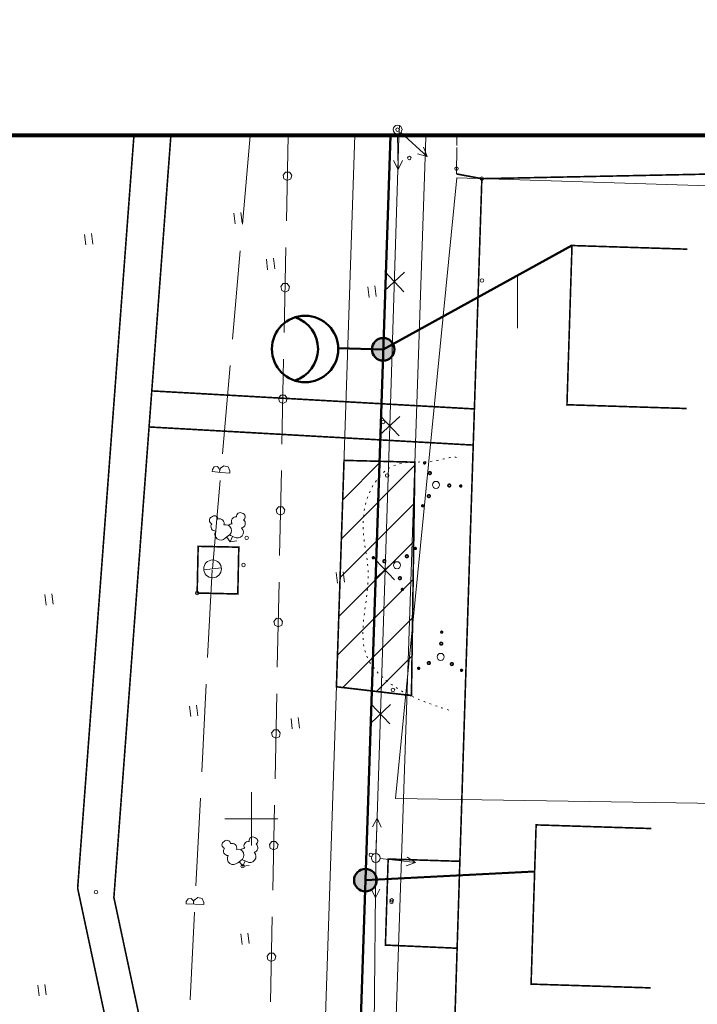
# Model space of a CAD drawing. Header units: millimetres. Extents: x 0 to 1188, y 0 to 841.
# Tile 29 of 76: x 156 to 233, y 730 to 841. Entities that reach past the tile are written whole.
import ezdxf

# ---------------------------------------------------------------- set-up
doc = ezdxf.new("R2010")
doc.units = ezdxf.units.MM
for name, pattern in [('K5LT32789', [0]), ('K5LT32797', [0]), ('K5LT32809', [0]), ('K5LT32813', [0]), ('K5LT32814', [0]), ('K5LT32815', [3.5, 2.5, -1]), ('K5LT32816', [3.2000000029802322, 3, -0.2000000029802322]), ('K5LT32817', [0.7000000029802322, 0.2000000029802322, -0.5]), ('K5LT32819', [0]), ('K5LT32822', [0]), ('K5LT32824', [0]), ('K5LT32826', [1, 0.5, -0.5]), ('K5LT32827', [0]), ('K5LT_BASIC', [0]), ('K5LT_REINFORCED', [0])]:
    doc.linetypes.add(name, pattern=pattern)
doc.layers.add('Системный слой', color=7, linetype='Continuous')

# ---------------------------------------------------------------- blocks, each defined once
blk = doc.blocks.new('U15')
at = {"layer": 'Системный слой', "color": 7, "linetype": 'K5LT32813', "lineweight": 18}
for p, q in [((198.1009780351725, 795.1314219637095), (199.1473631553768, 827.6788893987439)), ((199.1473631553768, 827.6788893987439), (199.1539126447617, 827.8750355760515)), ((197.4874940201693, 810.339290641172), (199.7608472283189, 812.4710225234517)), ((199.6900365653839, 810.2684799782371), (197.5583046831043, 812.5418331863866)), ((196.9643014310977, 794.0655560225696), (199.2376546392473, 796.1972879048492)), ((199.1668439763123, 793.9947453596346), (197.0351120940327, 796.2680985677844)), ((197.577785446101, 778.857687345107), (198.1009780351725, 795.1314219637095)), ((196.4411088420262, 777.7918214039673), (198.7144620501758, 779.9235532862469)), ((198.6436513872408, 777.7210107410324), (196.5119195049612, 779.9943639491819)), ((197.0545928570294, 762.5839527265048), (197.577785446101, 778.857687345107)), ((195.9179162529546, 761.5180867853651), (198.1912694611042, 763.6498186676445)), ((198.1204587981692, 761.4472761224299), (195.9887269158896, 763.7206293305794)), ((196.5314002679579, 746.3102181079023), (197.0545928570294, 762.5839527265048)), ((196.2007536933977, 709.9288662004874), (196.5314002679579, 746.3102181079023))]:
    blk.add_line(p, q, dxfattribs=at)
blk = doc.blocks.new('U21')
at = {"layer": 'Системный слой', "color": 5, "linetype": 'K5LT32819', "lineweight": 18, "true_color": 0x0000ff}
for p, q in [((181.4949179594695, 817.8907838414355), (182.3650519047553, 827.8750355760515)), ((180.3643192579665, 804.9178592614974), (181.2344533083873, 814.9021122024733)), ((179.2337205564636, 791.9449346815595), (180.1038546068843, 801.9291876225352)), ((178.0777758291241, 790.199057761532), (178.0563974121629, 789.9537535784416)), ((179.052621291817, 789.8669320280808), (178.0563974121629, 789.9537535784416)), ((178.0777758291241, 790.199057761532), (178.2917637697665, 790.4983781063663)), ((178.2917637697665, 790.4983781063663), (178.6592835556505, 790.5160614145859)), ((178.6592835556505, 790.5160614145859), (178.9010201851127, 790.2386684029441)), ((178.9153254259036, 790.1069433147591), (178.8956008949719, 789.8806164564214)), ((178.9010201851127, 790.2386684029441), (178.9153254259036, 790.1069433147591)), ((178.9804544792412, 790.3266431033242), (178.9153254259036, 790.1069433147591)), ((179.3875978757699, 790.6249793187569), (178.9804544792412, 790.3266431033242)), ((179.052621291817, 789.8669320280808), (180.048845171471, 789.7801104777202)), ((179.8741019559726, 790.4905023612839), (179.3875978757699, 790.6249793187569)), ((180.0702235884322, 790.0254146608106), (179.8741019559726, 790.4905023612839)), ((180.0702235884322, 790.0254146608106), (180.048845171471, 789.7801104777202)), ((178.1031218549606, 778.9720101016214), (178.9732559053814, 788.9562630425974))]:
    blk.add_line(p, q, dxfattribs=at)
blk = doc.blocks.new('U26')
at = {"layer": 'Системный слой', "color": 6, "linetype": 'K5LT32822', "lineweight": 18, "true_color": 0xff00ff}
for p, q in [((186.6467204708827, 827.8750355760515), (186.4497634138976, 818.2729455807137)), ((186.3379368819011, 823.7895838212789), (186.0660078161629, 823.4489159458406)), ((186.0660078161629, 823.4489159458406), (186.164700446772, 823.0243458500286)), ((186.164700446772, 823.0243458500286), (186.5434141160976, 822.8386234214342)), ((186.7738215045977, 823.7874418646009), (186.3379368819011, 823.7895838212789)), ((186.5434141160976, 822.8386234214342), (186.9395289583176, 823.0205383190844)), ((187.0423893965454, 823.4441179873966), (186.7738215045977, 823.7874418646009)), ((186.9395289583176, 823.0205383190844), (187.0423893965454, 823.4441179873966)), ((186.3882406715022, 815.2735764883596), (186.1912836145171, 805.6714864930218)), ((186.0794570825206, 811.1881247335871), (185.8075280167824, 810.8474568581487)), ((185.8075280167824, 810.8474568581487), (185.9062206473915, 810.4228867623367)), ((186.5153417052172, 811.185982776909), (186.0794570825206, 811.1881247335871)), ((186.7839095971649, 810.8426588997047), (186.5153417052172, 811.185982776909)), ((186.6810491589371, 810.4190792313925), (186.7839095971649, 810.8426588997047)), ((185.9062206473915, 810.4228867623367), (186.2849343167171, 810.2371643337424)), ((186.2849343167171, 810.2371643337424), (186.6810491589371, 810.4190792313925)), ((186.1297608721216, 802.6721174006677), (185.9328038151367, 793.0700274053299)), ((185.8209772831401, 798.5866656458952), (185.5490482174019, 798.2459977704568)), ((186.2568619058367, 798.5845236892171), (185.8209772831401, 798.5866656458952)), ((186.5254297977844, 798.2411998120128), (186.2568619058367, 798.5845236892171)), ((185.5490482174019, 798.2459977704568), (185.6477408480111, 797.8214276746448)), ((185.6477408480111, 797.8214276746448), (186.0264545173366, 797.6357052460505)), ((186.0264545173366, 797.6357052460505), (186.4225693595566, 797.8176201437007)), ((186.4225693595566, 797.8176201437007), (186.5254297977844, 798.2411998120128)), ((185.8712810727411, 790.0706583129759), (185.6743240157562, 780.4685683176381)), ((185.5624974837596, 785.9852065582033), (185.2905684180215, 785.644538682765)), ((185.2905684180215, 785.644538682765), (185.3892610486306, 785.2199685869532)), ((185.3892610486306, 785.2199685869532), (185.7679747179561, 785.0342461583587)), ((185.9983821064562, 785.9830646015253), (185.5624974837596, 785.9852065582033)), ((185.7679747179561, 785.0342461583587), (186.1640895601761, 785.2161610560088)), ((186.2669499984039, 785.639740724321), (185.9983821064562, 785.9830646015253)), ((186.1640895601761, 785.2161610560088), (186.2669499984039, 785.639740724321)), ((185.6128012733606, 777.4691992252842), (185.4158442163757, 767.8671092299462)), ((185.3040176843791, 773.3837474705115), (185.032088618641, 773.0430795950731)), ((185.032088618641, 773.0430795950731), (185.1307812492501, 772.6185094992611)), ((185.7399023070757, 773.3816055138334), (185.3040176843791, 773.3837474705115)), ((186.0084701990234, 773.0382816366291), (185.7399023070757, 773.3816055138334)), ((185.9056097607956, 772.6147019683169), (186.0084701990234, 773.0382816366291)), ((185.1307812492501, 772.6185094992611), (185.5094949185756, 772.4327870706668)), ((185.5094949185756, 772.4327870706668), (185.9056097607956, 772.6147019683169)), ((185.3543214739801, 764.8677401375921), (185.1573644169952, 755.2656501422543)), ((185.0455378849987, 760.7822883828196), (184.7736088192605, 760.4416205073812)), ((185.4814225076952, 760.7801464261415), (185.0455378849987, 760.7822883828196)), ((185.7499903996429, 760.4368225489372), (185.4814225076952, 760.7801464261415)), ((184.7736088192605, 760.4416205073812), (184.8723014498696, 760.0170504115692)), ((184.8723014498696, 760.0170504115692), (185.2510151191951, 759.8313279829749)), ((185.2510151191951, 759.8313279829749), (185.6471299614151, 760.0132428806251)), ((185.6471299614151, 760.0132428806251), (185.7499903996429, 760.4368225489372)), ((185.0958416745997, 752.2662810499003), (184.8988846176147, 742.6641910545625)), ((184.7870580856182, 748.1808292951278), (184.51512901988, 747.8401614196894)), ((184.51512901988, 747.8401614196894), (184.6138216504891, 747.4155913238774)), ((184.6138216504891, 747.4155913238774), (184.9925353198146, 747.2298688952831)), ((185.2229427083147, 748.1786873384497), (184.7870580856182, 748.1808292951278)), ((184.9925353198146, 747.2298688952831), (185.3886501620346, 747.4117837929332)), ((185.4915106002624, 747.8353634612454), (185.2229427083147, 748.1786873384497)), ((185.3886501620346, 747.4117837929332), (185.4915106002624, 747.8353634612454)), ((184.8373618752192, 739.6648219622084), (184.6404048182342, 730.0627319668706)), ((184.5285782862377, 735.5793702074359), (184.2566492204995, 735.2387023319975)), ((184.2566492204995, 735.2387023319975), (184.3553418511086, 734.8141322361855)), ((184.9644629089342, 735.5772282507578), (184.5285782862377, 735.5793702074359)), ((185.2330308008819, 735.2339043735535), (184.9644629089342, 735.5772282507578)), ((185.1301703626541, 734.8103247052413), (185.2330308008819, 735.2339043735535)), ((184.3553418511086, 734.8141322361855), (184.7340555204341, 734.6284098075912)), ((184.7340555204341, 734.6284098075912), (185.1301703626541, 734.8103247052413))]:
    blk.add_line(p, q, dxfattribs=at)
blk = doc.blocks.new('U29')
at = {"layer": 'Системный слой', "color": 5, "linetype": 'K5LT32819', "lineweight": 18, "true_color": 0x0000ff}
for p, q in [((177.5463320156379, 768.9423830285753), (178.0549976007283, 778.8290130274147)), ((176.8835201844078, 756.0597042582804), (177.3921863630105, 765.9463457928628)), ((176.2207083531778, 743.1770254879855), (176.7293745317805, 753.0636670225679)), ((176.4213720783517, 741.8633685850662), (176.0250821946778, 741.5507592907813)), ((176.9123456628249, 741.7462566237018), (176.4213720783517, 741.8633685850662)), ((175.1275048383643, 741.3911922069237), (175.1148528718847, 741.1452834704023)), ((176.1135319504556, 741.0939015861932), (175.1148528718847, 741.1452834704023)), ((175.1275048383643, 741.3911922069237), (175.3307261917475, 741.6979243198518)), ((175.3307261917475, 741.6979243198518), (175.6973859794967, 741.7286504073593)), ((175.6973859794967, 741.7286504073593), (175.9488227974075, 741.4600186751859)), ((175.9488227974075, 741.4600186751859), (175.9677977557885, 741.3288848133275)), ((175.9677977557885, 741.3288848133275), (175.9561245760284, 741.1020001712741)), ((176.0250821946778, 741.5507592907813), (175.9677977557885, 741.3288848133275)), ((176.1135319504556, 741.0939015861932), (177.1122110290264, 741.042519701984)), ((177.124862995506, 741.2884284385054), (176.9123456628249, 741.7462566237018)), ((177.124862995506, 741.2884284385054), (177.1122110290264, 741.042519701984)), ((175.5578965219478, 730.2943467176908), (176.0665627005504, 740.180988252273))]:
    blk.add_line(p, q, dxfattribs=at)
blk = doc.blocks.new('U33')
at = {"layer": 'Системный слой', "color": 1, "linetype": 'K5LT32809', "lineweight": 18, "true_color": 0xff0000}
for p, q in [((189.7459574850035, 695.907860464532), (194.1824564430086, 828.0092960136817)), ((197.7414497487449, 695.6393395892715), (202.17794870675, 827.7407751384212))]:
    blk.add_line(p, q, dxfattribs=at)
blk = doc.blocks.new('U99')
at = {"layer": 'Системный слой', "color": 7, "linetype": 'K5LT32797', "lineweight": 18}
blk.add_circle((198.9931770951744, 828.5869274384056), 0.4999999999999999, dxfattribs=at)
blk = doc.blocks.new('U124')
at = {"layer": 'Системный слой'}
h = blk.add_hatch(color=7, dxfattribs=at)
h.paths.add_polyline_path([(197.3704833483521, 803.7647916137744), (196.8502128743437, 804.9288120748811), (196.7925734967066, 804.9012973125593), (196.7363843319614, 804.8709305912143), (196.6817863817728, 804.8377881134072), (196.6289166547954, 804.8019530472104), (196.5779078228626, 804.7635153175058), (196.528887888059, 804.722571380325), (196.4819798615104, 804.6792239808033), (196.4373014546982, 804.6335818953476), (196.3949647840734, 804.5857596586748), (196.3550760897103, 804.5358772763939), (196.3177354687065, 804.4840599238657), (196.2830366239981, 804.430437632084), (196.2510666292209, 804.3751449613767), (196.2219057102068, 804.318320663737), (196.1956270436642, 804.2601073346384), (196.1722965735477, 804.2006510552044), (196.1519728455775, 804.1401010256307), (196.1347068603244, 804.0786091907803), (196.1205419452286, 804.0163298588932), (196.1095136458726, 803.9534193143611), (196.1016496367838, 803.8900354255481), (196.0969696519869, 803.8263372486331), (196.0954854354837, 803.7624846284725), (196.0972007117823, 803.6986377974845), (196.1021111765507, 803.6349569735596), (196.1102045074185, 803.5716019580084), (196.1214603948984, 803.5087317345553), (196.1358505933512, 803.4465040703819), (196.1533389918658, 803.3850751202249), (196.1738817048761, 803.3245990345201), (196.197427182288, 803.2652275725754), (196.2239163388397, 803.2071097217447), (196.2532827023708, 803.1503913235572), (196.2854525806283, 803.0952147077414), (196.3203452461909, 803.041718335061), (196.3578731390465, 802.9900364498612), (196.3979420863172, 802.9402987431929), (196.4404515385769, 802.8926300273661), (196.4852948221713, 802.8471499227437), (196.532359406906, 802.8039725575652), (196.5815271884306, 802.7632062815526), (196.6326747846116, 802.7249533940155), (196.6856738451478, 802.6893098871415), (196.7403913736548, 802.6563652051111), (196.7966900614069, 802.6262020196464), (196.8544286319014, 802.5988960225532), (196.913462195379, 802.5745157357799), (196.9736426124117, 802.5531223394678), (197.0348188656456, 802.5347695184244), (197.0968374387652, 802.519503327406), (197.1595427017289, 802.5073620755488), (197.2227773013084, 802.4983762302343), (197.2863825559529, 802.4925683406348), (197.350198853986, 802.4899529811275), (197.4140660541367, 802.490536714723), (197.4778238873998, 802.4943180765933), (197.5413123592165, 802.5012875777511), (197.6043721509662, 802.5114277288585), (197.6668450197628, 802.5247130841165), (197.7285741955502, 802.5411103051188), (197.7894047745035, 802.5605782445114), (197.8491841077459, 802.5830680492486), (197.8864881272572, 802.5988739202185)])
h.paths.add_polyline_path([(198.0626653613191, 804.8355432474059), (198.0081754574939, 804.8688630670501), (197.9520853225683, 804.8994123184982), (197.8945357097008, 804.9271143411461), (197.8356710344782, 804.9518996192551), (197.7756390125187, 804.973705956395), (197.7145902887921, 804.9924786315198), (197.65267805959, 805.0081705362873), (197.5900576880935, 805.0207422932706), (197.5268863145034, 805.0301623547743), (197.4633224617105, 805.0364070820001), (197.3995256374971, 805.039460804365), (197.3356559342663, 805.0393158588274), (197.2718736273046, 805.0359726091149), (197.2083387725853, 805.0294394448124), (197.1452108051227, 805.0197327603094), (197.0826481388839, 805.0068769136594), (197.0208077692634, 804.990904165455), (196.9598448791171, 804.9718545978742), (196.8999124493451, 804.9497760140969), (196.8502554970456, 804.9288311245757), (197.3704833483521, 803.7647916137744), (197.8864881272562, 802.5988739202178), (197.9442278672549, 802.6261774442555), (198.0005278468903, 802.6563382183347), (198.0552467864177, 802.6892805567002), (198.1082473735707, 802.7249217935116), (198.1593966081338, 802.7631724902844), (198.2085661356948, 802.8039366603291), (198.2556325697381, 802.8471120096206), (198.3004778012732, 802.8925901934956), (198.3429892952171, 802.9402570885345), (198.3830603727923, 802.9899930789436), (198.4205904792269, 803.0416733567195), (198.4554854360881, 803.095168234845), (198.4876576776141, 803.1503434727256), (198.5170264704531, 803.2070606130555), (198.543518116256, 803.2651773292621), (198.5670661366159, 803.324547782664), (198.5876114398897, 803.3850229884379), (198.6051024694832, 803.4464511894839), (198.6194953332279, 803.5086782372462), (198.6307539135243, 803.5715479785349), (198.6388499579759, 803.6349026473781), (198.6437631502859, 803.6985832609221), (198.6454811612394, 803.7624300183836), (198.6439996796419, 803.8262827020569), (198.6393224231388, 803.8899810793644), (198.631461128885, 803.9533653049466), (198.6204355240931, 804.0162763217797), (198.6062732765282, 804.0785562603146), (198.5890099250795, 804.1400488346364), (198.5686887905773, 804.200599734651), (198.5453608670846, 804.2600570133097), (198.5190846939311, 804.3182714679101), (198.4899262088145, 804.375097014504), (198.4579585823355, 804.4303910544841), (198.4232620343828, 804.4840148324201), (198.3859236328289, 804.5358337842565), (198.3460370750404, 804.5857178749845), (198.3037024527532, 804.6335419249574), (198.2590260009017, 804.679185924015), (198.2121198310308, 804.7225353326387), (198.163101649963, 804.7634813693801), (198.1120944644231, 804.8019212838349)])
at = {"layer": 'Системный слой', "color": 7, "linetype": 'K5LT_BASIC', "lineweight": 50}
blk.add_circle((197.3704833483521, 803.7647916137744), 1.275, dxfattribs=at)
blk = doc.blocks.new('U157')
at = {"layer": 'Системный слой'}
h = blk.add_hatch(color=7, dxfattribs=at)
h.paths.add_polyline_path([(195.356576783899, 743.7985996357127), (194.8363063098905, 744.9626200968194), (194.7786669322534, 744.9351053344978), (194.7224777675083, 744.9047386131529), (194.6678798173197, 744.8715961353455), (194.6150100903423, 744.8357610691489), (194.5640012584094, 744.7973233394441), (194.5149813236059, 744.7563794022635), (194.4680732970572, 744.7130320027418), (194.423394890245, 744.6673899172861), (194.3810582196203, 744.619567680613), (194.3411695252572, 744.5696852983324), (194.3038289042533, 744.517867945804), (194.2691300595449, 744.4642456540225), (194.2371600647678, 744.4089529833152), (194.2079991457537, 744.3521286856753), (194.1817204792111, 744.2939153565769), (194.1583900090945, 744.2344590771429), (194.1380662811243, 744.1739090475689), (194.1208002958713, 744.1124172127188), (194.1066353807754, 744.0501378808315), (194.0956070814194, 743.9872273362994), (194.0877430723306, 743.9238434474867), (194.0830630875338, 743.8601452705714), (194.0815788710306, 743.7962926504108), (194.0832941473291, 743.7324458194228), (194.0882046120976, 743.6687649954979), (194.0962979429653, 743.6054099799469), (194.1075538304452, 743.5425397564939), (194.121944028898, 743.4803120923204), (194.1394324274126, 743.4188831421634), (194.159975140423, 743.3584070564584), (194.1835206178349, 743.299035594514), (194.2100097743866, 743.2409177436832), (194.2393761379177, 743.1841993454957), (194.2715460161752, 743.1290227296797), (194.3064386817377, 743.0755263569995), (194.3439665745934, 743.0238444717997), (194.3840355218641, 742.9741067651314), (194.4265449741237, 742.9264380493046), (194.4713882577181, 742.880957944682), (194.5184528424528, 742.8377805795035), (194.5676206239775, 742.7970143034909), (194.6187682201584, 742.758761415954), (194.6717672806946, 742.72311790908), (194.7264848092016, 742.6901732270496), (194.7827834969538, 742.6600100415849), (194.8405220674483, 742.6327040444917), (194.8995556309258, 742.6083237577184), (194.9597360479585, 742.5869303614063), (195.0209123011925, 742.5685775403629), (195.082930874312, 742.5533113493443), (195.1456361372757, 742.5411700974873), (195.2088707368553, 742.5321842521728), (195.2724759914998, 742.5263763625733), (195.3362922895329, 742.523761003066), (195.4001594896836, 742.5243447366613), (195.4639173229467, 742.5281260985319), (195.5274057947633, 742.5350955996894), (195.5904655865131, 742.5452357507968), (195.6529384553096, 742.558521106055), (195.7146676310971, 742.574918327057), (195.7754982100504, 742.5943862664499), (195.8352775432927, 742.6168760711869), (195.8725815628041, 742.6326819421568)])
h.paths.add_polyline_path([(196.048758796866, 744.8693512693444), (195.9942688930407, 744.9026710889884), (195.9381787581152, 744.9332203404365), (195.8806291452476, 744.9609223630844), (195.8217644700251, 744.9857076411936), (195.7617324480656, 745.0075139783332), (195.7006837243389, 745.0262866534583), (195.6387714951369, 745.0419785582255), (195.5761511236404, 745.0545503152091), (195.5129797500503, 745.0639703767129), (195.4494158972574, 745.0702151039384), (195.385619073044, 745.0732688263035), (195.3217493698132, 745.0731238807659), (195.2579670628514, 745.0697806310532), (195.1944322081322, 745.0632474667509), (195.1313042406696, 745.0535407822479), (195.0687415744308, 745.0406849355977), (195.0069012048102, 745.0247121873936), (194.945938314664, 745.0056626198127), (194.886005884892, 744.9835840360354), (194.8363489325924, 744.9626391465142), (195.356576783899, 743.7985996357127), (195.872581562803, 742.6326819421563), (195.9303213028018, 742.659985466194), (195.9866212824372, 742.6901462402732), (196.0413402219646, 742.7230885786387), (196.0943408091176, 742.7587298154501), (196.1454900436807, 742.7969805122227), (196.1946595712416, 742.8377446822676), (196.241726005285, 742.8809200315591), (196.28657123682, 742.9263982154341), (196.329082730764, 742.974065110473), (196.3691538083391, 743.0238011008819), (196.4066839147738, 743.075481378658), (196.4415788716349, 743.1289762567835), (196.473751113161, 743.1841514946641), (196.503119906, 743.2408686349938), (196.5296115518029, 743.2989853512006), (196.5531595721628, 743.3583558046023), (196.5737048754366, 743.4188310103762), (196.5911959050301, 743.4802592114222), (196.6055887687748, 743.5424862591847), (196.6168473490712, 743.6053560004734), (196.6249433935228, 743.6687106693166), (196.6298565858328, 743.7323912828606), (196.6315745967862, 743.7962380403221), (196.6300931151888, 743.8600907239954), (196.6254158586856, 743.9237891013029), (196.6175545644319, 743.9871733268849), (196.6065289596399, 744.050084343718), (196.5923667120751, 744.1123642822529), (196.5751033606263, 744.173856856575), (196.5547822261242, 744.2344077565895), (196.5314543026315, 744.2938650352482), (196.505178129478, 744.3520794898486), (196.4760196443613, 744.4089050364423), (196.4440520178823, 744.4641990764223), (196.4093554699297, 744.5178228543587), (196.3720170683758, 744.5696418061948), (196.3321305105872, 744.619525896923), (196.2897958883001, 744.6673499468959), (196.2451194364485, 744.7129939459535), (196.1982132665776, 744.7563433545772), (196.1491950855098, 744.7972893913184), (196.09818789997, 744.8357293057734)])
at = {"layer": 'Системный слой', "color": 7, "linetype": 'K5LT_BASIC', "lineweight": 50}
blk.add_circle((195.356576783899, 743.7985996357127), 1.275, dxfattribs=at)
blk = doc.blocks.new('U167')
at = {"layer": 'Системный слой', "color": 7, "linetype": 'K5LT32797', "lineweight": 18}
blk.add_line((177.11080108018, 778.8483190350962), (179.0954426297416, 779.0957011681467), dxfattribs=at)
blk.add_circle((178.1031218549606, 778.9720101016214), 0.9999999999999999, dxfattribs=at)
blk = doc.blocks.new('U186')
at = {"layer": 'Системный слой', "color": 7, "linetype": 'K5LT32797', "lineweight": 18}
for p, q in [((199.0001165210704, 828.0869755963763), (199.0556319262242, 824.0873608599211)), ((199.0556319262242, 824.0873608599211), (198.5418012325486, 825.080325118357)), ((199.0556319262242, 824.0873608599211), (199.5417049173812, 825.09420396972))]:
    blk.add_line(p, q, dxfattribs=at)
blk = doc.blocks.new('U187')
at = {"layer": 'Системный слой', "color": 7, "linetype": 'K5LT32797', "lineweight": 18}
for p, q in [((199.3637173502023, 828.2512193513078), (202.3280393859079, 825.5655546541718)), ((202.3280393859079, 825.5655546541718), (201.9226669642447, 826.6075110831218)), ((202.3280393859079, 825.5655546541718), (201.2512507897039, 825.8664305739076))]:
    blk.add_line(p, q, dxfattribs=at)
blk = doc.blocks.new('U188')
at = {"layer": 'Системный слой', "color": 7, "linetype": 'K5LT32797', "lineweight": 18}
blk.add_circle((196.5314002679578, 746.3102181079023), 0.4999999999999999, dxfattribs=at)
blk = doc.blocks.new('U189')
at = {"layer": 'Системный слой', "color": 7, "linetype": 'K5LT32797', "lineweight": 18}
for p, q in [((196.6759983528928, 750.8078943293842), (196.1441236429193, 749.8244771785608)), ((196.5474667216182, 746.8099599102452), (196.6759983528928, 750.8078943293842)), ((196.6759983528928, 750.8078943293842), (197.1436072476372, 749.7923442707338))]:
    blk.add_line(p, q, dxfattribs=at)
blk = doc.blocks.new('U190')
at = {"layer": 'Системный слой', "color": 7, "linetype": 'K5LT32797', "lineweight": 18}
for p, q in [((196.5268562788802, 745.8102387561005), (196.4905043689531, 741.8104039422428)), ((196.4905043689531, 741.8104039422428), (195.9996129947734, 742.8149066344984)), ((196.4905043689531, 741.8104039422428), (196.9995716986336, 742.8058186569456))]:
    blk.add_line(p, q, dxfattribs=at)
blk = doc.blocks.new('U191')
at = {"layer": 'Системный слой', "color": 7, "linetype": 'K5LT32797', "lineweight": 18}
for p, q in [((197.0281483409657, 746.2532852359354), (201.0021329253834, 745.7978222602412)), ((201.0021329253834, 745.7978222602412), (200.065569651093, 746.4084360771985)), ((201.0021329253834, 745.7978222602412), (199.9517039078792, 745.4149399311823))]:
    blk.add_line(p, q, dxfattribs=at)
blk = doc.blocks.new('U287')
at = {"layer": 'Системный слой', "color": 7, "linetype": 'K5LT32797', "lineweight": 18}
for p, q in [((180.9414904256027, 745.7814247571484), (181.2855653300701, 746.0416953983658)), ((181.1135278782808, 745.9115600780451), (181.5099452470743, 745.3875007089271)), ((181.7655852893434, 745.9928379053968), (181.5099452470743, 745.3875007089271)), ((181.5099452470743, 745.3875007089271), (182.2523602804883, 745.4800414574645)), ((181.5668660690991, 746.0767590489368), (181.9643045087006, 745.9089167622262))]:
    blk.add_line(p, q, dxfattribs=at)
for centre, radius, start, end in [((182.6368226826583, 748.268526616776), 0.415288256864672, 55.61379230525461, 190.3822865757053), ((182.7892550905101, 748.2041528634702), 0.4152882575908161, 303.8280590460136, 78.59655331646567), ((179.5783423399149, 747.8039181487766), 0.4152882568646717, 115.6137923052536, 250.3822865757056), ((179.8454313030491, 747.1019668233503), 0.5116982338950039, 142.6034008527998, 273.3063578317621), ((179.7103078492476, 747.9037416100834), 0.4152882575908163, 3.828059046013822, 138.5965533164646), ((180.3130959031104, 747.455725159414), 0.5116982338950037, 340.9039877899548, 111.6069447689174), ((181.7205485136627, 746.7321266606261), 0.6732880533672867, 88.78632043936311, 130.9827322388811), ((182.1624594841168, 747.6862451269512), 0.511698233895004, 82.60340085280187, 213.3063578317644), ((182.7026554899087, 747.4581148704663), 0.5116982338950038, 280.9039877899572, 51.60694476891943), ((180.4507666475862, 746.2422014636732), 0.6732880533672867, 148.7863204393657, 316.8027048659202), ((180.9757041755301, 746.6392831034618), 0.6732880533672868, 297.4076406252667, 105.4240251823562), ((182.3269000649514, 746.4760582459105), 0.6732880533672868, 237.4076406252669, 45.42402518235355), ((181.7205485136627, 746.7321266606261), 0.6732880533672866, 243.2276133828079, 256.8027048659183)]:
    blk.add_arc(centre, radius, start, end, dxfattribs=at)
blk = doc.blocks.new('U288')
at = {"layer": 'Системный слой', "color": 7, "linetype": 'K5LT32797', "lineweight": 18}
for p, q in [((179.5280756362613, 782.4268578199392), (179.8721505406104, 782.6871284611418)), ((179.7001130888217, 782.5569931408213), (180.0965304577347, 782.0329337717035)), ((180.3521705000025, 782.6382709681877), (180.0965304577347, 782.0329337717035)), ((180.0965304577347, 782.0329337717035), (180.8389454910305, 782.1254745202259)), ((180.1534512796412, 782.7221921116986), (180.5508897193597, 782.5543498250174))]:
    blk.add_line(p, q, dxfattribs=at)
for centre, radius, start, end in [((181.2234078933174, 784.9139596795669), 0.415288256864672, 55.61379230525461, 190.3822865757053), ((181.3758403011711, 784.8495859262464), 0.4152882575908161, 303.8280590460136, 78.59655331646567), ((178.1649275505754, 784.449351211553), 0.4152882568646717, 115.6137923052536, 250.3822865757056), ((178.2968930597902, 784.5491746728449), 0.4152882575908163, 3.828059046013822, 138.5965533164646), ((178.8996811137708, 784.1011582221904), 0.5116982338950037, 340.9039877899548, 111.6069447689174), ((180.7490446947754, 784.3316781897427), 0.511698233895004, 82.60340085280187, 213.3063578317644), ((181.2892407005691, 784.1035479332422), 0.5116982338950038, 280.9039877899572, 51.60694476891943), ((178.4320165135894, 783.7473998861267), 0.5116982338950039, 142.6034008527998, 273.3063578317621), ((179.0373518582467, 782.8876345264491), 0.6732880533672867, 148.7863204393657, 316.8027048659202), ((179.5622893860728, 783.2847161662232), 0.6732880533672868, 297.4076406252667, 105.4240251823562), ((180.3071337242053, 783.3775597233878), 0.6732880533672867, 88.78632043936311, 130.9827322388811), ((180.9134852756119, 783.1214913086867), 0.6732880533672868, 237.4076406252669, 45.42402518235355), ((180.3071337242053, 783.3775597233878), 0.6732880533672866, 243.2276133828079, 256.8027048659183)]:
    blk.add_arc(centre, radius, start, end, dxfattribs=at)
blk = doc.blocks.new('U299')
at = {"layer": 'Системный слой', "color": 7, "linetype": 'K5LT32789', "const_width": 0.18}
for points in [[(203.8820155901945, 771.8261162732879, 0.9999999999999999), (204.0818166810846, 771.8171986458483, 1)], [(203.7741007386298, 770.529638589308, 0.9999999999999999), (204.0738023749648, 770.5162621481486, 1)], [(202.3760312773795, 768.3397980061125, 0.9999999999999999), (202.6757329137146, 768.3264215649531, 1)], [(201.2722859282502, 767.7384138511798, 0.9999999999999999), (201.4720870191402, 767.7294962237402, 1)], [(204.9715235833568, 768.2239546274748, 0.9999999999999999), (205.2712252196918, 768.2105781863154, 1)], [(206.1172049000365, 767.5221728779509, 0.9999999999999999), (206.3170059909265, 767.5132552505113, 1)]]:
    blk.add_lwpolyline(points, format="xyb", close=True, dxfattribs=at)
at = {"layer": 'Системный слой', "color": 7, "linetype": 'K5LT32797', "lineweight": 18}
blk.add_circle((203.8570693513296, 769.024442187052), 0.3999999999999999, dxfattribs=at)
blk = doc.blocks.new('U300')
at = {"layer": 'Системный слой', "color": 7, "linetype": 'K5LT32789', "const_width": 0.18}
for points in [[(200.929952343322, 781.345395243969, 0.9999999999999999), (201.0649273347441, 781.1978088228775, 0.9999999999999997)], [(196.1941526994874, 780.3003106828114, 0.9999999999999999), (196.3291276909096, 780.1527242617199, 0.9999999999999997)], [(197.3998613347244, 779.9450876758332, 0.9999999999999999), (197.6023238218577, 779.7237080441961, 0.9999999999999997)], [(199.9368968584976, 780.504954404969, 0.9999999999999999), (200.1393593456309, 780.2835747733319, 0.9999999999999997)], [(199.1532379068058, 778.0278838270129, 0.9999999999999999), (199.3557003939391, 777.8065041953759, 0.9999999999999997)], [(199.4671223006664, 776.7215301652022, 0.9999999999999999), (199.6020972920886, 776.5739437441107, 0.9999999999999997)]]:
    blk.add_lwpolyline(points, format="xyb", close=True, dxfattribs=at)
at = {"layer": 'Системный слой', "color": 7, "linetype": 'K5LT32797', "lineweight": 18}
blk.add_circle((198.9312299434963, 779.3819521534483), 0.4, dxfattribs=at)
blk = doc.blocks.new('U301')
at = {"layer": 'Системный слой', "color": 7, "linetype": 'K5LT32789', "const_width": 0.18}
for points in [[(202.0455017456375, 791.0398609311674, 0.9999999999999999), (202.0365841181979, 790.8400598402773, 0.9999999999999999)], [(202.646885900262, 789.9361155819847, 0.9999999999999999), (202.6335094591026, 789.6364139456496, 0.9999999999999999)], [(204.8367264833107, 788.5380461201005, 0.9999999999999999), (204.8233500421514, 788.2383444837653, 0.9999999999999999)], [(206.1332041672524, 788.4301312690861, 0.9999999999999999), (206.1242865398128, 788.230330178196, 0.9999999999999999)], [(202.5310425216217, 787.340623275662, 0.9999999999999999), (202.5176660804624, 787.0409216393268, 0.9999999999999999)], [(201.8292607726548, 786.1949419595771, 0.9999999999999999), (201.8203431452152, 785.995140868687, 0.9999999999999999)]]:
    blk.add_lwpolyline(points, format="xyb", close=True, dxfattribs=at)
at = {"layer": 'Системный слой', "color": 7, "linetype": 'K5LT32797', "lineweight": 18}
blk.add_circle((203.3315300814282, 788.4550775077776), 0.3999999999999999, dxfattribs=at)
blk = doc.blocks.new('U506')
at = {"layer": 'Системный слой', "color": 7, "linetype": 'K5LT32797', "lineweight": 18}
for p, q in [((181.4581469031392, 736.5457146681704), (181.3097176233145, 737.736499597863)), ((182.252003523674, 736.6446675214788), (182.1035742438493, 737.8354524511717))]:
    blk.add_line(p, q, dxfattribs=at)
blk = doc.blocks.new('U507')
at = {"layer": 'Системный слой', "color": 7, "linetype": 'K5LT32797', "lineweight": 18}
for p, q in [((175.6450464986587, 762.280124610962), (175.496617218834, 763.4709095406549)), ((176.438903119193, 762.379077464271), (176.2904738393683, 763.5698623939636))]:
    blk.add_line(p, q, dxfattribs=at)
blk = doc.blocks.new('U508')
at = {"layer": 'Системный слой', "color": 7, "linetype": 'K5LT32797', "lineweight": 18}
for p, q in [((192.2203364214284, 777.3588539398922), (192.0719071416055, 778.5496388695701)), ((193.0141930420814, 777.4578067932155), (192.8657637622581, 778.6485917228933))]:
    blk.add_line(p, q, dxfattribs=at)
blk = doc.blocks.new('U509')
at = {"layer": 'Системный слой', "color": 7, "linetype": 'K5LT32797', "lineweight": 18}
for p, q in [((187.108384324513, 760.8896134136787), (186.9599550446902, 762.0803983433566)), ((187.9022409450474, 760.9885662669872), (187.7538116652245, 762.1793511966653))]:
    blk.add_line(p, q, dxfattribs=at)
blk = doc.blocks.new('U510')
at = {"layer": 'Системный слой', "color": 7, "linetype": 'K5LT32797', "lineweight": 18}
for p, q in [((158.5052215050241, 730.7493575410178), (158.3567922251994, 731.9401424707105)), ((159.2990781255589, 730.8483103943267), (159.1506488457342, 732.0390953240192))]:
    blk.add_line(p, q, dxfattribs=at)
blk = doc.blocks.new('U513')
at = {"layer": 'Системный слой', "color": 7, "linetype": 'K5LT32797', "lineweight": 18}
for p, q in [((159.3014404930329, 774.8746810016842), (159.1530112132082, 776.0654659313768)), ((160.095297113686, 774.9736338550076), (159.9468678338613, 776.1644187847))]:
    blk.add_line(p, q, dxfattribs=at)
blk = doc.blocks.new('U514')
at = {"layer": 'Системный слой', "color": 7, "linetype": 'K5LT32797', "lineweight": 18}
for p, q in [((163.7837381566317, 815.5556699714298), (163.635308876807, 816.7464549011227)), ((164.5775947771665, 815.6546228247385), (164.4291654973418, 816.8454077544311))]:
    blk.add_line(p, q, dxfattribs=at)
blk = doc.blocks.new('U515')
at = {"layer": 'Системный слой', "color": 7, "linetype": 'K5LT32797', "lineweight": 18}
for p, q in [((195.7856163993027, 809.6357427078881), (195.6371871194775, 810.8265276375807)), ((196.5794730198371, 809.7346955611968), (196.4310437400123, 810.9254804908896))]:
    blk.add_line(p, q, dxfattribs=at)
blk = doc.blocks.new('U516')
at = {"layer": 'Системный слой', "color": 7, "linetype": 'K5LT32797', "lineweight": 18}
for p, q in [((180.637905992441, 817.9408248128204), (180.4894767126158, 819.1316097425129)), ((181.4317626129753, 818.0397776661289), (181.2833333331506, 819.230562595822))]:
    blk.add_line(p, q, dxfattribs=at)
blk = doc.blocks.new('U517')
at = {"layer": 'Системный слой', "color": 7, "linetype": 'K5LT32797', "lineweight": 18}
for p, q in [((184.3231295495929, 812.7613887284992), (184.1747002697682, 813.9521736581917)), ((185.1169861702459, 812.8603415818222), (184.9685568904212, 814.0511265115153))]:
    blk.add_line(p, q, dxfattribs=at)
blk = doc.blocks.new('U1316')
at = {"layer": 'Системный слой', "color": 7, "linetype": 'K5LT_BASIC', "lineweight": 50}
blk.add_line((192.3026871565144, 803.8859536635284), (197.3704833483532, 803.7647916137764), dxfattribs=at)
blk.add_circle((188.5535475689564, 803.8056270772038), 3.750000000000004, dxfattribs=at)
blk.add_arc((186.2593758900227, 803.822921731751), 3.750000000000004, 287.3802958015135, 71.75587006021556, dxfattribs=at)

msp = doc.modelspace()

# ---------------------------------------------------------------- hatches: boundary and pattern name
at = {"layer": 'Системный слой'}
h = msp.add_hatch(dxfattribs=at)
h.set_pattern_fill('Металл', angle=45, style=0, pattern_type=0)
h.set_pattern_definition([(45, (0, 0), (-2.121320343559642, 2.121320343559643), [])])
h.paths.add_polyline_path([(192.9470146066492, 791.222712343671), (192.0882500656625, 765.6520924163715), (200.5605966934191, 764.6584380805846), (200.9447934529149, 791.0222768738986)])

# ---------------------------------------------------------------- linework, layer by layer
at = {"layer": 'Системный слой', "color": 7, "linetype": 'K5LT32813', "lineweight": 18}
msp.add_line((199.1539126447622, 827.8750355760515), (199.1929876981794, 829.0452676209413), dxfattribs=at)
at = {"layer": 'Системный слой', "color": 7, "linetype": 'K5LT_REINFORCED', "lineweight": 80}
msp.add_line((25.81824487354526, 827.9695035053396), (564.9235226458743, 827.9695035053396), dxfattribs=at)
at = {"layer": 'Системный слой', "color": 11, "linetype": 'K5LT32824', "lineweight": 18, "true_color": 0xff8040}
msp.add_line((156.3246195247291, 827.8750355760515), (156.3292703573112, 827.9695035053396), dxfattribs=at)
at = {"layer": 'Системный слой', "color": 7, "linetype": 'K5LT32789', "lineweight": 18}
msp.add_line((169.2204200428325, 827.8750355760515), (169.227483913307, 827.9695035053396), dxfattribs=at)
at = {"layer": 'Системный слой', "color": 7, "linetype": 'K5LT32815', "lineweight": 18}
msp.add_line((173.3925909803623, 827.8750355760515), (173.3996548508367, 827.9695035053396), dxfattribs=at)
at = {"layer": 'Системный слой', "color": 5, "linetype": 'K5LT32819', "lineweight": 18, "true_color": 0x0000ff}
msp.add_line((182.3650519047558, 827.8750355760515), (182.3732848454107, 827.9695035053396), dxfattribs=at)
at = {"layer": 'Системный слой', "color": 6, "linetype": 'K5LT32822', "lineweight": 18, "true_color": 0xff00ff}
msp.add_line((186.648658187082, 827.9695035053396), (186.6467204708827, 827.8750355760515), dxfattribs=at)
at = {"layer": 'Системный слой', "color": 7, "linetype": 'K5LT_BASIC', "lineweight": 50}
for p, q in [((193.7437036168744, 695.7736000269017), (198.180202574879, 827.8750355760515)), ((198.1802025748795, 827.8750355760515), (198.183375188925, 827.9695035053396)), ((197.3704833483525, 803.7647916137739), (218.6886620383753, 815.4912021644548)), ((195.3565767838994, 743.7985996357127), (214.4713797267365, 744.7978073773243))]:
    msp.add_line(p, q, dxfattribs=at)
at = {"layer": 'Системный слой', "color": 1, "linetype": 'K5LT32809', "lineweight": 18, "true_color": 0xff0000}
for p, q in [((194.1779474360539, 827.8750355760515), (194.1824564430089, 828.0092960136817)), ((202.1824577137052, 827.8750355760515), (202.1856303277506, 827.9695035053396))]:
    msp.add_line(p, q, dxfattribs=at)
at = {"layer": 'Системный слой', "color": 8, "linetype": 'K5LT32816', "lineweight": 18, "true_color": 0x808080}
for p, q in [((205.6488811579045, 823.5791633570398), (205.6743579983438, 827.8750355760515)), ((205.6743579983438, 827.8750355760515), (205.6749182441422, 827.9695035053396))]:
    msp.add_line(p, q, dxfattribs=at)
at = {"layer": 'Системный слой', "color": 5, "linetype": 'K5LT32827', "lineweight": 18, "true_color": 0x0000ff}
for p, q in [((198.7630783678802, 753.0384829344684), (205.6663205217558, 823.1306055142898)), ((205.6663205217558, 823.1306055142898), (277.1393047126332, 820.83353543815)), ((277.0980305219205, 751.7982930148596), (198.7630783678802, 753.0384829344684))]:
    msp.add_line(p, q, dxfattribs=at)
at = {"layer": 'Системный слой', "color": 3, "linetype": 'K5LT32814', "lineweight": 18, "true_color": 0x00ff00}
for p, q in [((212.5276196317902, 812.1701862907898), (212.5281661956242, 806.1701863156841)), ((182.4837071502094, 753.7360077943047), (182.4842537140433, 747.7360078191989)), ((185.4839804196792, 750.7362810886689), (179.4839804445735, 750.7357345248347))]:
    msp.add_line(p, q, dxfattribs=at)
at = {"layer": 'Системный слой', "color": 7, "linetype": 'K5LT32789', "const_width": 0.18}
for points in [[(168.276883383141, 717.5478393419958), (162.8664945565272, 742.9014809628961), (169.220420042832, 827.8750355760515)], [(218.119712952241, 797.5083810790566), (218.6886620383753, 815.4912021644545), (231.7007395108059, 815.0795198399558), (218.6886620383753, 815.4912021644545), (218.119712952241, 797.5083810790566), (231.6268269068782, 797.0810365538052)], [(214.0686244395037, 732.0678875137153), (214.637573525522, 750.0507085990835), (227.6496509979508, 749.6390262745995), (214.637573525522, 750.0507085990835), (214.0686244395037, 732.0678875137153), (227.5757383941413, 731.6405429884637)]]:
    msp.add_lwpolyline(points, dxfattribs=at)
at = {"layer": 'Системный слой', "color": 7, "linetype": 'K5LT32815', "const_width": 0.18}
msp.add_lwpolyline([(172.2342541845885, 717.1341348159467), (166.9600209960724, 741.8497370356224), (173.3925909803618, 827.8750355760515)], dxfattribs=at)
at = {"layer": 'Системный слой', "color": 8, "linetype": 'K5LT32816', "true_color": 0x808080, "const_width": 0.18}
msp.add_lwpolyline([(205.2675569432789, 721.9174855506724), (206.6509759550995, 765.643325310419), (208.5101787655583, 823.0415110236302), (205.6488811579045, 823.5791633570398), (208.5101787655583, 823.0415110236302), (263.1509127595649, 824.1455227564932)], dxfattribs=at)
at = {"layer": 'Системный слой', "color": 7, "linetype": 'K5LT32826', "const_width": 0.18}
for points in [[(171.1622914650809, 799.0750760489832), (207.763565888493, 797.0274763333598)], [(170.9342241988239, 794.9983258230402), (207.5354986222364, 792.9507261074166)], [(206.0275106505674, 745.9374055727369), (197.9286839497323, 746.1936401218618), (197.6212424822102, 736.4763120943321), (205.7169098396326, 736.1202199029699)]]:
    msp.add_lwpolyline(points, dxfattribs=at)
at = {"layer": 'Системный слой', "color": 3, "linetype": 'K5LT32814', "true_color": 0x00ff00, "const_width": 0.18}
msp.add_lwpolyline([(192.0882500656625, 765.6520924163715), (200.5605966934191, 764.6584380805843), (200.9447934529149, 791.0222768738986), (192.9470146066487, 791.222712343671)], close=True, dxfattribs=at)
at = {"layer": 'Системный слой', "color": 8, "linetype": 'K5LT32816', "true_color": 0x808080, "const_width": 0.18}
msp.add_lwpolyline([(176.3620262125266, 776.2416853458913), (176.4758586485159, 781.5179441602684), (181.0651499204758, 781.4189326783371), (180.9511494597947, 776.134885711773)], close=True, dxfattribs=at)
at = {"layer": 'Системный слой', "color": 7, "linetype": 'K5LT32797', "lineweight": 18}
for centre in [(198.9931770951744, 828.5869274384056), (200.3296583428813, 825.3836394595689), (205.6433858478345, 824.1796544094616), (208.5101787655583, 823.0415110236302), (208.5228163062, 811.5407572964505), (197.3725101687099, 795.554804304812), (197.8176857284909, 789.5094448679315), (181.9546769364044, 782.4692692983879), (181.6006138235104, 779.4079664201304), (176.3620262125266, 776.2416853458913), (198.4666810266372, 765.2877156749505), (195.9753184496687, 746.6625293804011), (181.5099452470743, 745.3875007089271), (164.9421034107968, 742.4496462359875), (198.3008704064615, 741.361471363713), (198.3279690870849, 741.5321337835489)]:
    msp.add_circle(centre, 0.2, dxfattribs=at)
at = {"layer": 'Системный слой', "color": 7, "linetype": 'K5LT32817', "lineweight": 18}
msp.add_open_spline([(204.7787021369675, 763.003514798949), (202.6578444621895, 763.7054501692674), (199.1628793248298, 764.8621707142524), (193.6288582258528, 770.0301444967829), (196.4782613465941, 777.011673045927), (194.6753753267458, 783.5580478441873), (195.534901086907, 788.130110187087), (199.0644706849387, 791.5073632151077), (202.5896260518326, 790.63858721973), (205.2342422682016, 791.7394823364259), (205.9014661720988, 791.4885907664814), (205.9562203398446, 791.4680019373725)], degree=3, knots=[0, 0, 0, 0, 3.360115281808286, 5.537139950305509, 10.42426841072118, 12.64712448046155, 15.79769847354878, 16.75043526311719, 19.64049590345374, 20.61650771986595, 20.70376217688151, 20.70376217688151, 20.70376217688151, 20.70376217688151], dxfattribs=at)

# ---------------------------------------------------------------- block references
at = {"layer": 'Системный слой'}
for name in ['U99', 'U15', 'U21', 'U26', 'U33', 'U186', 'U187', 'U516', 'U514', 'U517', 'U515', 'U1316', 'U124', 'U301', 'U288', 'U300', 'U167', 'U29', 'U508', 'U513', 'U299', 'U507', 'U509', 'U189', 'U287', 'U188', 'U191', 'U190', 'U157', 'U506', 'U510']:
    msp.add_blockref(name, (0, 0), dxfattribs=at)

doc.saveas('drawing.dxf')
